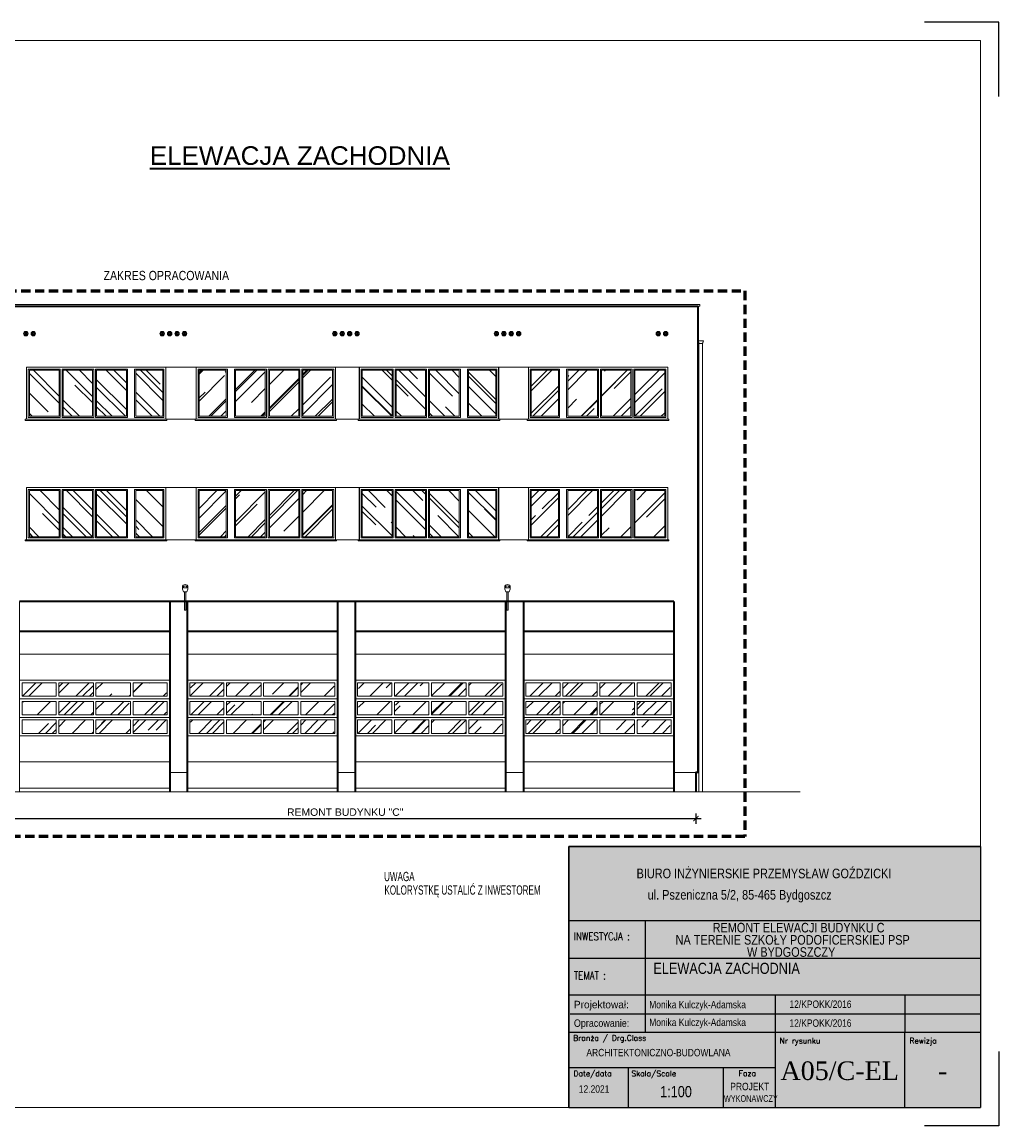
# Model space of a CAD drawing. Header units: millimetres. Extents: x -8040 to 8760, y -10081 to -7111.
# Tile 22 of 22: x 6131 to 8760, y -10081 to -7111. Entities that reach past the tile are written whole.
import ezdxf
from ezdxf.enums import TextEntityAlignment as Align

# ---------------------------------------------------------------- set-up
doc = ezdxf.new("R2010")
doc.units = ezdxf.units.MM
doc.linetypes.add('DASHEDX2', pattern=[1.5, 1, -0.5])
for name, color, linetype, lineweight in [('BA_txs', 2, 'Continuous', 18), ('M_Ramki do druku', 7, 'Continuous', 18), ('M_Ramki rysunków', 2, 'Continuous', 18), ('M_Teksty duże', 3, 'Continuous', 35), ('PG_PRZERYWANE_ŚREDNIE', 1, 'DASHEDX2', 18), ('PG_SCHODY', 2, 'Continuous', 18), ('PG_SZRAF', 1, 'Continuous', 18), ('PG_WIDOKOWE_CIENKIE', 1, 'Continuous', 18), ('PG_ŚCIANY_SŁUPY', 4, 'Continuous', 35), ('Przekrojowa', 60, 'Continuous', 18), ('TABC', 1, 'Continuous', 18), ('TABELKA', 7, 'Continuous', 18), ('Wymiarowa zewnętrzna', 50, 'Continuous', 18)]:
    doc.layers.add(name, color=color, linetype=linetype, lineweight=lineweight)
doc.styles.add('BIKTS', font='bikromsw.shx', dxfattribs={"width": 0.85})
doc.styles.add('MCAD_TD', font='arial.ttf')
doc.styles.add('ROMANC', font='times.ttf', dxfattribs={"height": 20})
doc.styles.add('ROMANS', font='bikromsw.shx', dxfattribs={"width": 0.8})
doc.styles.add('SIMPLEX', font='SIMPLEX')
doc.styles.get("Standard").update_dxf_attribs({"font": 'arial.ttf'})
doc.dimstyles.new('Styl 50', dxfattribs={"dimscale": 0, "dimtxt": 12.5, "dimasz": 8, "dimexe": 17.5, "dimexo": 0, "dimgap": 5, "dimtad": 1, "dimdec": 1, "dimtxsty": 'Standard', "dimblk": 'ARCHTICK', "dimcen": 6, "dimdle": 8, "dimadec": 0, "dimazin": 0, "dimtfac": 1, "dimtdec": 1, "dimtmove": 1, "dimatfit": 3, "dimldrblk": 'ARCHTICK', "dimfxl": 17.5, "dimfxlon": 1, "dimarcsym": 0})
pattern_1 = [(45, (5984.445, -1816.78), (64.6578, 172.421), [1143, -152.4, 381, -76.2]), (45, (6029.17, -1718.18), (-125.544, 17.781), [228.6, -25.146, 457.2, -57.15]), (45, (5965.587, -1744.043), (244.0834, 316.2846), [609.6, -106.68, 304.8, -76.2])]

# ---------------------------------------------------------------- blocks, each defined once
blk = doc.blocks.new('brama poz')
at = {"layer": 'PG_SZRAF'}
h = blk.add_hatch(dxfattribs=at)
h.set_pattern_fill('AR-RROOF', color=256, scale=3, angle=45)
h.set_pattern_definition(pattern_1)
h.paths.add_polyline_path([(7579, -3965.5), (7489.5, -3965.5), (7489.5, -4001.5), (7579, -4001.5)])
h = blk.add_hatch(dxfattribs=at)
h.set_pattern_fill('AR-RROOF', color=256, scale=3, angle=45)
h.set_pattern_definition(pattern_1)
h.paths.add_polyline_path([(7679, -3965.5), (7586, -3965.5), (7586, -4001.5), (7679, -4001.5)])
h = blk.add_hatch(dxfattribs=at)
h.set_pattern_fill('AR-RROOF', color=256, scale=3, angle=45)
h.set_pattern_definition(pattern_1)
h.paths.add_polyline_path([(7779, -3965.5), (7686, -3965.5), (7686, -4001.5), (7779, -4001.5)])
h = blk.add_hatch(dxfattribs=at)
h.set_pattern_fill('AR-RROOF', color=256, scale=3, angle=45)
h.set_pattern_definition(pattern_1)
h.paths.add_polyline_path([(7875.5, -3965.5), (7786, -3965.5), (7786, -4001.5), (7875.5, -4001.5)])
h = blk.add_hatch(dxfattribs=at)
h.set_pattern_fill('AR-RROOF', color=256, scale=3, angle=45)
h.set_pattern_definition(pattern_1)
h.paths.add_polyline_path([(7579, -4015.5), (7489.5, -4015.5), (7489.5, -4051.5), (7579, -4051.5)])
h = blk.add_hatch(dxfattribs=at)
h.set_pattern_fill('AR-RROOF', color=256, scale=3, angle=45)
h.set_pattern_definition(pattern_1)
h.paths.add_polyline_path([(7679, -4015.5), (7586, -4015.5), (7586, -4051.5), (7679, -4051.5)])
h = blk.add_hatch(dxfattribs=at)
h.set_pattern_fill('AR-RROOF', color=256, scale=3, angle=45)
h.set_pattern_definition(pattern_1)
h.paths.add_polyline_path([(7779, -4015.5), (7686, -4015.5), (7686, -4051.5), (7779, -4051.5)])
h = blk.add_hatch(dxfattribs=at)
h.set_pattern_fill('AR-RROOF', color=256, scale=3, angle=45)
h.set_pattern_definition(pattern_1)
h.paths.add_polyline_path([(7875.5, -4015.5), (7786, -4015.5), (7786, -4051.5), (7875.5, -4051.5)])
h = blk.add_hatch(dxfattribs=at)
h.set_pattern_fill('AR-RROOF', color=256, scale=3, angle=45)
h.set_pattern_definition(pattern_1)
h.paths.add_polyline_path([(7579, -4065.5), (7489.5, -4065.5), (7489.5, -4101.5), (7579, -4101.5)])
h = blk.add_hatch(dxfattribs=at)
h.set_pattern_fill('AR-RROOF', color=256, scale=3, angle=45)
h.set_pattern_definition(pattern_1)
h.paths.add_polyline_path([(7679, -4065.5), (7586, -4065.5), (7586, -4101.5), (7679, -4101.5)])
h = blk.add_hatch(dxfattribs=at)
h.set_pattern_fill('AR-RROOF', color=256, scale=3, angle=45)
h.set_pattern_definition(pattern_1)
h.paths.add_polyline_path([(7779, -4065.5), (7686, -4065.5), (7686, -4101.5), (7779, -4101.5)])
h = blk.add_hatch(dxfattribs=at)
h.set_pattern_fill('AR-RROOF', color=256, scale=3, angle=45)
h.set_pattern_definition(pattern_1)
h.paths.add_polyline_path([(7875.5, -4065.5), (7786, -4065.5), (7786, -4101.5), (7875.5, -4101.5)])
for p, q in [((7480, -3958.5), (7885, -3958.5)), ((7487, -3965.5), (7579, -3965.5)), ((7487, -3965.5), (7487, -4001.5)), ((7579, -3965.5), (7579, -4001.5)), ((7586, -3965.5), (7679, -3965.5)), ((7586, -3965.5), (7586, -4001.5)), ((7679, -3965.5), (7679, -4001.5)), ((7686, -3965.5), (7779, -3965.5)), ((7686, -3965.5), (7686, -4001.5)), ((7779, -3965.5), (7779, -4001.5)), ((7786, -3965.5), (7878, -3965.5)), ((7786, -3965.5), (7786, -4001.5)), ((7878, -4001.5), (7878, -3965.5)), ((7480, -4008.5), (7885, -4008.5)), ((7487, -4001.5), (7579, -4001.5)), ((7586, -4001.5), (7679, -4001.5)), ((7686, -4001.5), (7779, -4001.5)), ((7786, -4001.5), (7878, -4001.5)), ((7487, -4015.5), (7579, -4015.5)), ((7487, -4015.5), (7487, -4051.5)), ((7579, -4015.5), (7579, -4051.5)), ((7586, -4015.5), (7679, -4015.5)), ((7586, -4015.5), (7586, -4051.5)), ((7679, -4015.5), (7679, -4051.5)), ((7686, -4015.5), (7779, -4015.5)), ((7686, -4015.5), (7686, -4051.5)), ((7779, -4015.5), (7779, -4051.5)), ((7786, -4015.5), (7878, -4015.5)), ((7786, -4015.5), (7786, -4051.5)), ((7878, -4051.5), (7878, -4015.5)), ((7480, -4058.5), (7885, -4058.5)), ((7487, -4051.5), (7579, -4051.5)), ((7487, -4065.5), (7579, -4065.5)), ((7487, -4065.5), (7487, -4101.5)), ((7579, -4065.5), (7579, -4101.5)), ((7586, -4051.5), (7679, -4051.5)), ((7586, -4065.5), (7679, -4065.5)), ((7586, -4065.5), (7586, -4101.5)), ((7679, -4065.5), (7679, -4101.5)), ((7686, -4051.5), (7779, -4051.5)), ((7686, -4065.5), (7779, -4065.5)), ((7686, -4065.5), (7686, -4101.5)), ((7779, -4065.5), (7779, -4101.5)), ((7786, -4051.5), (7878, -4051.5)), ((7786, -4065.5), (7878, -4065.5)), ((7786, -4065.5), (7786, -4101.5)), ((7878, -4101.5), (7878, -4065.5)), ((7480, -4108.5), (7885, -4108.5)), ((7487, -4101.5), (7579, -4101.5)), ((7586, -4101.5), (7679, -4101.5)), ((7586, -4101.5), (7679, -4101.5)), ((7686, -4101.5), (7779, -4101.5)), ((7786, -4101.5), (7878, -4101.5)), ((7480, -4178.5), (7885, -4178.5))]:
    blk.add_line(p, q, dxfattribs=at)
at = {"layer": 'PG_WIDOKOWE_CIENKIE'}
for p, q in [((7885, -3828.5), (7480, -3828.5)), ((7480, -3888.5), (7885, -3888.5)), ((7480, -4248.5), (7885, -4248.5))]:
    blk.add_line(p, q, dxfattribs=at)
blk.add_lwpolyline([(7480, -4258.5), (7885, -4258.5), (7885, -3746.5), (7480, -3746.5)], close=True, dxfattribs=at)
blk.add_lwpolyline([(7885, -3771.5), (7885, -4258.5)], dxfattribs=at)
blk = doc.blocks.new('OKNO_375x140')
at = {"layer": 'PG_SZRAF'}
h = blk.add_hatch(dxfattribs=at)
h.set_pattern_fill('AR-RROOF', color=256, scale=3, angle=45)
h.set_pattern_definition([(45, (5082.105, -4043.91), (64.6578, 172.4209), [1143, -152.4, 381, -76.2]), (45, (5126.83, -3945.31), (-125.544, 17.781), [228.6, -25.146, 457.2, -57.15]), (45, (5063.247, -3971.174), (244.08336, 316.2846), [609.6, -106.68, 304.8, -76.2])])
h.paths.add_polyline_path([(7780.5, -8047.7), (7860.5, -8047.7), (7860.5, -8171.7), (7780.5, -8171.7)])
h.paths.add_polyline_path([(7769.5, -8171.7), (7690.5, -8171.7), (7690.5, -8047.7), (7769.5, -8047.7)])
h.paths.add_polyline_path([(7679.5, -8171.7), (7599.5, -8171.7), (7599.5, -8047.7), (7679.5, -8047.7)])
h.paths.add_polyline_path([(7574.5, -8171.7), (7501.5, -8171.7), (7501.5, -8047.7), (7574.5, -8047.7)])
at = {"layer": 'PG_WIDOKOWE_CIENKIE'}
for p, q in [((7868.5, -8039.7), (7493.5, -8039.7)), ((7493.5, -8039.7), (7493.5, -8179.7)), ((7577.5, -8044.7), (7498.5, -8044.7)), ((7498.5, -8044.7), (7498.5, -8174.7)), ((7574.5, -8047.7), (7501.5, -8047.7)), ((7501.5, -8047.7), (7501.5, -8171.7)), ((7574.5, -8171.7), (7574.5, -8047.7)), ((7577.5, -8174.7), (7577.5, -8044.7)), ((7682.5, -8044.7), (7596.5, -8044.7)), ((7596.5, -8174.7), (7596.5, -8044.7)), ((7679.5, -8047.7), (7599.5, -8047.7)), ((7599.5, -8171.7), (7599.5, -8047.7)), ((7679.5, -8171.7), (7679.5, -8047.7)), ((7682.5, -8174.7), (7682.5, -8044.7)), ((7772.5, -8044.7), (7687.5, -8044.7)), ((7687.5, -8174.7), (7687.5, -8044.7)), ((7769.5, -8047.7), (7690.5, -8047.7)), ((7690.5, -8171.7), (7690.5, -8047.7)), ((7769.5, -8171.7), (7769.5, -8047.7)), ((7772.5, -8174.7), (7772.5, -8044.7)), ((7777.5, -8174.7), (7777.5, -8044.7)), ((7780.5, -8171.7), (7780.5, -8047.7)), ((7860.5, -8047.7), (7780.5, -8047.7)), ((7860.5, -8171.7), (7860.5, -8047.7)), ((7863.5, -8174.7), (7863.5, -8044.7)), ((7868.5, -8179.7), (7868.5, -8039.7)), ((7493.5, -8179.7), (7868.5, -8179.7)), ((7498.5, -8174.7), (7577.5, -8174.7)), ((7501.5, -8171.7), (7574.5, -8171.7)), ((7596.5, -8174.7), (7682.5, -8174.7)), ((7599.5, -8171.7), (7679.5, -8171.7)), ((7687.5, -8174.7), (7772.5, -8174.7)), ((7690.5, -8171.7), (7769.5, -8171.7)), ((7777.5, -8174.7), (7863.5, -8174.7)), ((7780.5, -8171.7), (7860.5, -8171.7))]:
    blk.add_line(p, q, dxfattribs=at)
blk.add_lwpolyline([(7777.5, -8044.7), (7863.5, -8044.7)], dxfattribs=at)
blk.add_lwpolyline([(7490.5, -8179.7), (7490.5, -8182.7), (7871.5, -8182.7), (7871.5, -8179.7)], close=True, dxfattribs=at)
blk = doc.blocks.new('Znacznik_narozny')
at = {"layer": 'M_Ramki do druku', "lineweight": -2}
blk.add_lwpolyline([(0, -20), (0, 0), (20, 0)], dxfattribs=at)
blk = doc.blocks.new('A$C38c5ed0e')
at = {"true_color": 0xffffff}
h = blk.add_hatch(color=7, dxfattribs=at)
h.dxf.hatch_style = 1
h.paths.add_polyline_path([(1107.2, 702), (0, 702), (0, 0), (1107.2, 0)])
at = {"layer": 'Przekrojowa', "color": 18, "lineweight": 30, "true_color": 0x000000}
for p, q in [((0, 0), (0, 702)), ((0, 702), (1107.2, 702))]:
    blk.add_line(p, q, dxfattribs=at)
blk = doc.blocks.new('TAB-SP')
at = {"color": 18, "true_color": 0x000000}
for p, q in [((-5536, 0), (-5536, 3510)), ((-5536, 3510), (0, 3510)), ((0, 3510), (0, 0)), ((-4506, 2008), (-4506, 2508)), ((-5536, 2008), (0, 2008)), ((-4506, 1014), (-4506, 2025)), ((-2760, 1508), (-2760, 531)), ((-1014, 1508), (-1014, 1008)), ((-5520, 1258), (0, 1258)), ((0, 1008), (-5536, 1008)), ((-4506, 1008), (-4506, 1014)), ((-1014, 0), (-1014, 1008)), ((-5536, 0), (0, 0))]:
    blk.add_line(p, q, dxfattribs=at)
at = {"color": 18, "linetype": 'Continuous', "true_color": 0x000000}
for p, q in [((0, 2508), (-5536, 2508)), ((0, 1508), (-5536, 1508)), ((-2760, 531), (-5536, 531)), ((-4733, 0), (-4733, 531)), ((-3457, 0), (-3457, 531)), ((-2760, 531), (-2760, 0))]:
    blk.add_line(p, q, dxfattribs=at)
at = {"color": 18, "true_color": 0x000000, "style": 'ROMANS'}
for s, width, p, p2 in [('Projektował: ', 0.750949, (-5470, 1333), (-4691, 1333)), ('Opracowanie: ', 0.711769, (-5470, 1083), (-4691, 1083))]:
    blk.add_text(s, height=100, dxfattribs=dict(at, width=width)).set_placement(p, p2, align=Align.FIT)
at = {"color": 18, "true_color": 0x000000, "style": 'BIKTS', "width": 0.85}
for tag, p, height in [('TEMAT1', (-4383, 1811), 150), ('TEMAT2', (-4383, 1591), 150), ('PROJEKTOWAł1', (-4383, 1336), 100), ('UPR.NR1', (-2569, 1341), 100), ('PROJEKTOWAŁ2', (-4383, 1086), 100), ('UPR.NR2', (-2569, 1091), 100), ('BRANżA', (-4783, 686), 100), ('FAZA', (-3199, 242), 100), ('DATA', (-5403, 196), 100), ('SKALA', (-4363, 136), 150), ('UPR.NR4', (-3378, 73), 100)]:
    blk.add_attdef(tag, p, '', height=height, dxfattribs=at)
at = {"color": 18, "true_color": 0x000000, "style": 'ROMANC'}
for tag, p in [('NR', (-2075, 368)), ('REWIZJA', (-508, 368))]:
    blk.add_attdef(tag, text='', height=250, dxfattribs=at).set_placement(p, align=Align.CENTER)
at = {"layer": 'TABC', "color": 18, "linetype": 'Continuous', "true_color": 0x000000, "style": 'SIMPLEX'}
for s, p in [('Branża / Drg.Class', (-5478, 896)), ('Nr rysunku', (-2700, 859)), ('Rewizja', (-954, 859)), ('Date/data', (-5475, 418)), ('Skala/Scale', (-4696, 418)), ('Faza', (-3252, 421))]:
    blk.add_text(s, height=74.6, dxfattribs=at).set_placement(p)
at = {"layer": 'TABELKA', "color": 18, "true_color": 0x000000}
for s, height, style, width, p in [('BIURO INŻYNIERSKIE PRZEMYSŁAW GOŹDZICKI', 128.93, 'BIKTS', 0.85, (-4626, 3082)), ('ul. Pszeniczna 5/2, 85-465 Bydgoszcz', 128.93, 'BIKTS', 0.85, (-4477, 2795)), ('REMONT ELEWACJI BUDYNKU C', 128.93, 'BIKTS', 0.85, (-3602, 2353)), ('INWESTYCJA :', 105.6, 'SIMPLEX', 0.8, (-5470, 2248)), ('NA TERENIE SZKOŁY PODOFICERSKIEJ PSP ', 128.93, 'BIKTS', 0.85, (-4101, 2189)), ('TEMAT :', 105.6, 'SIMPLEX', 0.8, (-5470, 1721))]:
    blk.add_text(s, height=height, dxfattribs=dict(at, style=style, width=width)).set_placement(p)
at = {"layer": 'TABELKA', "color": 18, "true_color": 0x000000, "insert": (-3140, 2154), "char_height": 128.93, "width": 1530.26, "attachment_point": 1, "style": 'BIKTS'}
blk.add_mtext('W BYDGOSZCZY', dxfattribs=at)
blk = doc.blocks.new('_ArchTick')
at = {"color": 0, "linetype": 'ByBlock', "const_width": 0.15}
blk.add_lwpolyline([(-0.5, -0.5), (0.5, 0.5)], dxfattribs=at)
blk = doc.blocks.new('*D403')
at = {"layer": 'Defpoints', "color": 0, "transparency": 16777216}
for p in [(6056.6, -9181.7), (7944.5, -9181.7), (7944.5, -9254.1)]:
    blk.add_point(p, dxfattribs=at)
at = {"layer": 'Wymiarowa zewnętrzna', "color": 0, "lineweight": -2, "transparency": 16777216}
for p, q in [((6042.6, -9254.1), (7958.5, -9254.1)), ((6056.6, -9240.1), (6056.6, -9268.1)), ((7944.5, -9240.1), (7944.5, -9268.1))]:
    blk.add_line(p, q, dxfattribs=at)
at = {"layer": 'Wymiarowa zewnętrzna', "color": 0, "lineweight": -2, "transparency": 16777216, "xscale": 14, "yscale": 14, "zscale": 14, "rotation": 180}
blk.add_blockref('_ArchTick', (6056.6, -9254.1), dxfattribs=at)
at = {"layer": 'Wymiarowa zewnętrzna', "color": 0, "lineweight": -2, "transparency": 16777216, "xscale": 14, "yscale": 14, "zscale": 14}
blk.add_blockref('_ArchTick', (7944.5, -9254.1), dxfattribs=at)
at = {"layer": 'Wymiarowa zewnętrzna', "color": 0, "lineweight": 0, "transparency": 16777216, "insert": (7000.6, -9236.8), "char_height": 20, "attachment_point": 5}
blk.add_mtext('{\\C256;REMONT BUDYNKU "C" }', dxfattribs=at)

msp = doc.modelspace()

# ---------------------------------------------------------------- hatches: boundary and pattern name
at = {"layer": 'PG_SZRAF', "true_color": 0x000000}
h = msp.add_hatch(dxfattribs=at)
h.set_pattern_fill('ANSI37', color=18, angle=45)
h.set_pattern_definition([(90, (5079.4453, -4037.9136), (-3.175, 0), []), (180, (5079.4453, -4037.9136), (-2e-16, -3.175), [])])
h.paths.add_polyline_path([(6135, -7949.3, 1), (6147, -7949.3, 1)])
h = msp.add_hatch(dxfattribs=at)
h.set_pattern_fill('ANSI37', color=18, angle=45)
h.set_pattern_definition([(90, (5099.4453, -4037.9136), (-3.175, 0), []), (180, (5099.4453, -4037.9136), (-2e-16, -3.175), [])])
h.paths.add_polyline_path([(6155, -7949.3, 1), (6167, -7949.3, 1)])
h = msp.add_hatch(dxfattribs=at)
h.set_pattern_fill('ANSI37', color=18, angle=45)
h.set_pattern_definition([(90, (5446.476, -4037.9136), (-3.175, 0), []), (180, (5446.476, -4037.9136), (-2e-16, -3.175), [])])
h.paths.add_polyline_path([(6502, -7949.3, 1), (6514, -7949.3, 1)])
h = msp.add_hatch(dxfattribs=at)
h.set_pattern_fill('ANSI37', color=18, angle=45)
h.set_pattern_definition([(90, (5466.476, -4037.9136), (-3.175, 0), []), (180, (5466.476, -4037.9136), (-2e-16, -3.175), [])])
h.paths.add_polyline_path([(6522, -7949.3, 1), (6534, -7949.3, 1)])
h = msp.add_hatch(dxfattribs=at)
h.set_pattern_fill('ANSI37', color=18, angle=45)
h.set_pattern_definition([(90, (5486.476, -4037.9136), (-3.175, 0), []), (180, (5486.476, -4037.9136), (-2e-16, -3.175), [])])
h.paths.add_polyline_path([(6542, -7949.3, 1), (6554, -7949.3, 1)])
h = msp.add_hatch(dxfattribs=at)
h.set_pattern_fill('ANSI37', color=18, angle=45)
h.set_pattern_definition([(90, (5506.476, -4037.9136), (-3.175, 0), []), (180, (5506.476, -4037.9136), (-2e-16, -3.175), [])])
h.paths.add_polyline_path([(6562, -7949.3, 1), (6574, -7949.3, 1)])
h = msp.add_hatch(dxfattribs=at)
h.set_pattern_fill('ANSI37', color=18, angle=45)
h.set_pattern_definition([(90, (5910.976, -4037.9136), (-3.175, 0), []), (180, (5910.976, -4037.9136), (-2e-16, -3.175), [])])
h.paths.add_polyline_path([(6966.5, -7949.3, 1), (6978.5, -7949.3, 1)])
h = msp.add_hatch(dxfattribs=at)
h.set_pattern_fill('ANSI37', color=18, angle=45)
h.set_pattern_definition([(90, (5930.976, -4037.9136), (-3.175, 0), []), (180, (5930.976, -4037.9136), (-2e-16, -3.175), [])])
h.paths.add_polyline_path([(6986.5, -7949.3, 1), (6998.5, -7949.3, 1)])
h = msp.add_hatch(dxfattribs=at)
h.set_pattern_fill('ANSI37', color=18, angle=45)
h.set_pattern_definition([(90, (5950.976, -4037.9136), (-3.175, 0), []), (180, (5950.976, -4037.9136), (-2e-16, -3.175), [])])
h.paths.add_polyline_path([(7006.5, -7949.3, 1), (7018.5, -7949.3, 1)])
h = msp.add_hatch(dxfattribs=at)
h.set_pattern_fill('ANSI37', color=18, angle=45)
h.set_pattern_definition([(90, (5970.976, -4037.9136), (-3.175, 0), []), (180, (5970.976, -4037.9136), (-2e-16, -3.175), [])])
h.paths.add_polyline_path([(7026.5, -7949.3, 1), (7038.5, -7949.3, 1)])
h = msp.add_hatch(dxfattribs=at)
h.set_pattern_fill('ANSI37', color=18, angle=45)
h.set_pattern_definition([(90, (6345.976, -4037.9136), (-3.175, 0), []), (180, (6345.976, -4037.9136), (-2e-16, -3.175), [])])
h.paths.add_polyline_path([(7401.5, -7949.3, 1), (7413.5, -7949.3, 1)])
h = msp.add_hatch(dxfattribs=at)
h.set_pattern_fill('ANSI37', color=18, angle=45)
h.set_pattern_definition([(90, (6365.976, -4037.9136), (-3.175, 0), []), (180, (6365.976, -4037.9136), (-2e-16, -3.175), [])])
h.paths.add_polyline_path([(7421.5, -7949.3, 1), (7433.5, -7949.3, 1)])
h = msp.add_hatch(dxfattribs=at)
h.set_pattern_fill('ANSI37', color=18, angle=45)
h.set_pattern_definition([(90, (6385.976, -4037.9136), (-3.175, 0), []), (180, (6385.976, -4037.9136), (-2e-16, -3.175), [])])
h.paths.add_polyline_path([(7441.5, -7949.3, 1), (7453.5, -7949.3, 1)])
h = msp.add_hatch(dxfattribs=at)
h.set_pattern_fill('ANSI37', color=18, angle=45)
h.set_pattern_definition([(90, (6405.976, -4037.9136), (-3.175, 0), []), (180, (6405.976, -4037.9136), (-2e-16, -3.175), [])])
h.paths.add_polyline_path([(7461.5, -7949.3, 1), (7473.5, -7949.3, 1)])
h = msp.add_hatch(dxfattribs=at)
h.set_pattern_fill('ANSI37', color=18, angle=45)
h.set_pattern_definition([(90, (6781.5068, -4037.9136), (-3.175, 0), []), (180, (6781.5068, -4037.9136), (-2e-16, -3.175), [])])
h.paths.add_polyline_path([(7837.1, -7949.3, 1), (7849.1, -7949.3, 1)])
h = msp.add_hatch(dxfattribs=at)
h.set_pattern_fill('ANSI37', color=18, angle=45)
h.set_pattern_definition([(90, (6801.5068, -4037.9136), (-3.175, 0), []), (180, (6801.5068, -4037.9136), (-2e-16, -3.175), [])])
h.paths.add_polyline_path([(7857.1, -7949.3, 1), (7869.1, -7949.3, 1)])

# ---------------------------------------------------------------- linework, layer by layer
at = {"layer": 'M_Ramki rysunków', "color": 18, "true_color": 0x000000}
msp.add_lwpolyline([(4860, -10031), (4860, -7161), (8710, -7161), (8710, -10031)], close=True, dxfattribs=at)
at = {"layer": 'PG_PRZERYWANE_ŚREDNIE', "color": 18, "lineweight": 60, "ltscale": 25, "true_color": 0x000000}
msp.add_lwpolyline([(6015.7, -7834), (8076.4, -7834), (8076.4, -9302.5), (6015.7, -9302.5)], close=True, dxfattribs=at)
at = {"layer": 'PG_SCHODY', "color": 18, "true_color": 0x000000}
msp.add_lwpolyline([(5415, -9181.7), (8225.3, -9181.7)], dxfattribs=at)
at = {"layer": 'PG_WIDOKOWE_CIENKIE', "color": 18, "true_color": 0x000000}
for p, q in [((7186.7, -7870.7), (7896, -7870.7)), ((7186.7, -7875.7), (7896, -7875.7)), ((7950, -7968.6), (7965, -7968.6)), ((7952.5, -7974.2), (7952.5, -9181.7)), ((7962.5, -7974.2), (7962.5, -9181.7)), ((6562.7, -8637.1), (6562.3, -8631.8)), ((6565.3, -8633), (6564.8, -8631.2)), ((6565.3, -8633), (6573.7, -8633)), ((6573.7, -8633), (6574.8, -8631.2)), ((6576.9, -8637.1), (6577.2, -8631.8)), ((7430.2, -8637.1), (7429.9, -8631.8)), ((7433.4, -8633), (7432.3, -8631.2)), ((7441.8, -8633), (7433.4, -8633)), ((7441.8, -8633), (7442.3, -8631.2)), ((7444.4, -8637.1), (7444.8, -8631.8)), ((6565.3, -8643.9), (6574.2, -8643.9)), ((6567.7, -8643.9), (6567.7, -8693.2)), ((6571.8, -8643.9), (6571.8, -8693.2)), ((7441.8, -8643.9), (7432.9, -8643.9)), ((7435.3, -8643.9), (7435.3, -8693.2)), ((7439.4, -8643.9), (7439.4, -8693.2)), ((6567.7, -8693.2), (6571.8, -8693.2)), ((7439.4, -8693.2), (7435.3, -8693.2)), ((6123.8, -8748.7), (6528.8, -8748.7)), ((6575, -8748.7), (6980, -8748.7)), ((7027, -8748.7), (7432, -8748.7)), ((7480, -8748.7), (7885, -8748.7)), ((7485, -8751.7), (7885, -8751.7)), ((6575, -9129.7), (6528.8, -9129.7)), ((7027, -9129.7), (6980, -9129.7)), ((7480, -9129.7), (7432, -9129.7)), ((7950, -9129.7), (7885, -9129.7))]:
    msp.add_line(p, q, dxfattribs=at)
for points in [[(7955, -7870.7), (6038.5, -7870.7)], [(7955, -7875.7), (6038.5, -7875.7)], [(6565.3, -8643.9), (6562.7, -8637.1)], [(6574.2, -8643.9), (6576.9, -8637.1)], [(7432.9, -8643.9), (7430.2, -8637.1)], [(7441.8, -8643.9), (7444.4, -8637.1)]]:
    msp.add_lwpolyline(points, dxfattribs=at)
for points in [[(6038.5, -7870.7), (7955, -7870.7), (7955, -7875.7), (6038.5, -7875.7)], [(6517.5, -8039.7), (6599.5, -8039.7), (6599.5, -8179.7), (6517.5, -8179.7)], [(6974.5, -8039.7), (7038.5, -8039.7), (7038.5, -8179.7), (6974.5, -8179.7)], [(7413.5, -8039.7), (7493.5, -8039.7), (7493.5, -8179.7), (7413.5, -8179.7)], [(6517.5, -8363.7), (6599.5, -8363.7), (6599.5, -8503.7), (6517.5, -8503.7)], [(6974.5, -8363.7), (7038.5, -8363.7), (7038.5, -8503.7), (6974.5, -8503.7)], [(7413.5, -8363.7), (7493.5, -8363.7), (7493.5, -8503.7), (7413.5, -8503.7)]]:
    msp.add_lwpolyline(points, close=True, dxfattribs=at)
for centre in [(6141, -7949.3), (6161, -7949.3), (6508, -7949.3), (6528, -7949.3), (6548, -7949.3), (6568, -7949.3), (6972.5, -7949.3), (6992.5, -7949.3), (7012.5, -7949.3), (7032.5, -7949.3), (7407.5, -7949.3), (7427.5, -7949.3), (7447.5, -7949.3), (7467.5, -7949.3), (7843.1, -7949.3), (7863.1, -7949.3)]:
    msp.add_circle(centre, 6, dxfattribs=at)
for centre, radius, start, end in [((7957.5, -7968.6), 7.5, 180, 0), ((6569.8, -8631.7), 7.45, 0.528, 180.5107), ((6569.8, -8632.8), 5.26, 17.7402, 162.2598), ((7437.3, -8631.7), 7.45, 359.4893, 179.472), ((7437.3, -8632.8), 5.26, 17.7402, 162.2598)]:
    msp.add_arc(centre, radius, start, end, dxfattribs=at)
at = {"layer": 'PG_ŚCIANY_SŁUPY', "color": 18, "true_color": 0x000000}
for points in [[(6043.5, -7875.7), (7950, -7875.7)], [(7950, -7875.7), (7950, -9129.7), (7944.5, -9129.7), (7944.5, -9181.7)], [(7885, -8669.7), (6123.8, -8669.7)], [(6528.8, -8669.7), (6528.8, -9181.7)], [(6575, -8669.7), (6575, -9181.7)], [(6980, -8669.7), (6980, -9181.7)], [(7027, -8669.7), (7027, -9181.7)], [(7432, -8669.7), (7432, -9181.7)], [(7480, -8669.7), (7480, -9181.7)], [(7885, -8669.7), (7885, -9181.7)]]:
    msp.add_lwpolyline(points, dxfattribs=at)

# ---------------------------------------------------------------- block references
at = {"color": 18, "true_color": 0x000000, "xscale": -1}
for p in [(14011.1, 0), (14907.1, 0), (14011.1, -324), (14907.1, -324)]:
    msp.add_blockref('OKNO_375x140', p, dxfattribs=at)
at = {"color": 18, "true_color": 0x000000}
for p in [(-894, 0), (0, 0), (-894, -324), (0, -324)]:
    msp.add_blockref('OKNO_375x140', p, dxfattribs=at)
ref = msp.add_blockref('TAB-SP', (8710, -10031), dxfattribs=dict(at, xscale=0.1999999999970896, yscale=0.1999999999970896, zscale=0.1999999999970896))
ref.add_attrib('TEMAT1', 'ELEWACJA ZACHODNIA', (7830.1, -9672), dxfattribs={"color": 250, "height": 30, "style": 'BIKTS', "width": 0.85})
ref.add_attrib('PROJEKTOWAł1', 'Monika Kulczyk-Adamska', (7818.8, -9812.3), dxfattribs={"color": 250, "height": 20, "style": 'BIKTS', "width": 0.85})
ref.add_attrib('UPR.NR1', '12/KPOKK/2016', (8196.3, -9814.3), dxfattribs={"color": 250, "height": 20, "style": 'BIKTS', "width": 0.85})
ref.add_attrib('PROJEKTOWAł2', 'Monika Kulczyk-Adamska', (7818.8, -9764.5), dxfattribs={"color": 250, "height": 20, "style": 'BIKTS', "width": 0.85})
ref.add_attrib('UPR.NR2', '12/KPOKK/2016', (8196.3, -9763.5), dxfattribs={"color": 250, "height": 20, "style": 'BIKTS', "width": 0.85})
ref.add_attrib('UPR.NR4', 'WYKONAWCZY', (8019.8, -10016.3), dxfattribs={"color": 250, "height": 18, "style": 'BIKTS', "width": 0.75})
ref.add_attrib('BRANżA', 'ARCHITEKTONICZNO-BUDOWLANA', (7649.8, -9893.7), dxfattribs={"color": 250, "height": 20, "style": 'BIKTS', "width": 0.85})
ref.add_attrib('DATA', '12.2021', (7629.4, -9991.7), dxfattribs={"color": 250, "height": 20, "style": 'BIKTS', "width": 0.85})
ref.add_attrib('SKALA', '1:100', (7848.2, -10003.7), dxfattribs={"color": 250, "height": 30, "style": 'BIKTS', "width": 0.85})
ref.add_attrib('FAZA', 'PROJEKT ', (8037, -9984.9), dxfattribs={"color": 250, "height": 20, "style": 'BIKTS', "width": 0.85})
ref.add_attrib('NR', 'A05/C-EL', dxfattribs={"color": 250, "height": 50, "style": 'ROMANC'}).set_placement((8331.4, -9957.4), align=Align.CENTER)
ref.add_attrib('REWIZJA', '-', dxfattribs={"color": 250, "height": 50, "style": 'ROMANC'}).set_placement((8608.3, -9957.4), align=Align.CENTER)
at = {"layer": 'M_Ramki do druku', "color": 18, "lineweight": -2, "true_color": 0x000000, "xscale": -10, "yscale": 10, "zscale": 10}
msp.add_blockref('Znacznik_narozny', (8760, -7111), dxfattribs=at)
at = {"layer": 'M_Ramki do druku', "color": 18, "lineweight": -2, "true_color": 0x000000, "xscale": 10, "yscale": 10, "zscale": 10, "rotation": 180}
msp.add_blockref('Znacznik_narozny', (8760, -10081), dxfattribs=at)
at = {"layer": 'PG_WIDOKOWE_CIENKIE', "color": 18, "lineweight": 30, "true_color": 0x000000}
msp.add_blockref('A$C38c5ed0e', (7602.8, -10031), dxfattribs=at)
at = {"layer": 'PG_ŚCIANY_SŁUPY', "color": 18, "true_color": 0x000000}
for p in [(-1356.2, -4923.3), (-905, -4923.3), (-453, -4923.3), (0, -4923.3)]:
    msp.add_blockref('brama poz', p, dxfattribs=at)

# ---------------------------------------------------------------- texts
at = {"layer": 'BA_txs', "color": 18, "true_color": 0x000000, "style": 'BIKTS'}
for s, width, p in [('ZAKRES OPRACOWANIA', 0.85, (6350.2, -7805.4)), ('UWAGA', 0.65, (7105.2, -9422.4)), ('KOLORYSTKĘ USTALIĆ Z INWESTOREM', 0.65, (7106.2, -9458.8))]:
    msp.add_text(s, height=25, dxfattribs=dict(at, width=width)).set_placement(p)
at = {"layer": 'M_Teksty duże', "color": 18, "true_color": 0x000000, "style": 'MCAD_TD'}
msp.add_text('%%UELEWACJA ZACHODNIA', height=50, dxfattribs=at).set_placement((6474.7, -7495.2))

# ---------------------------------------------------------------- dimensions: what is measured, and where the dimension line sits
at = {"layer": 'Wymiarowa zewnętrzna', "color": 18, "lineweight": 0, "true_color": 0x000000}
dim = msp.add_linear_dim(base=(7944.5, -9254.1), p1=(6056.6, -9181.7), p2=(7944.5, -9181.7), text='{\\C256;REMONT BUDYNKU "C" }', dimstyle='Styl 50', override={"dimscale": 1, "dimtxt": 20, "dimasz": 14, "dimexe": 14, "dimgap": 7, "dimdec": 0, "dimdle": 14, "dimtix": 1, "dimfxl": 14}, dxfattribs=at)
dim.commit()
dim.dimension.update_dxf_attribs({"geometry": '*D403', "text_midpoint": (7000.6, -9236.8)})

doc.saveas('drawing.dxf')
